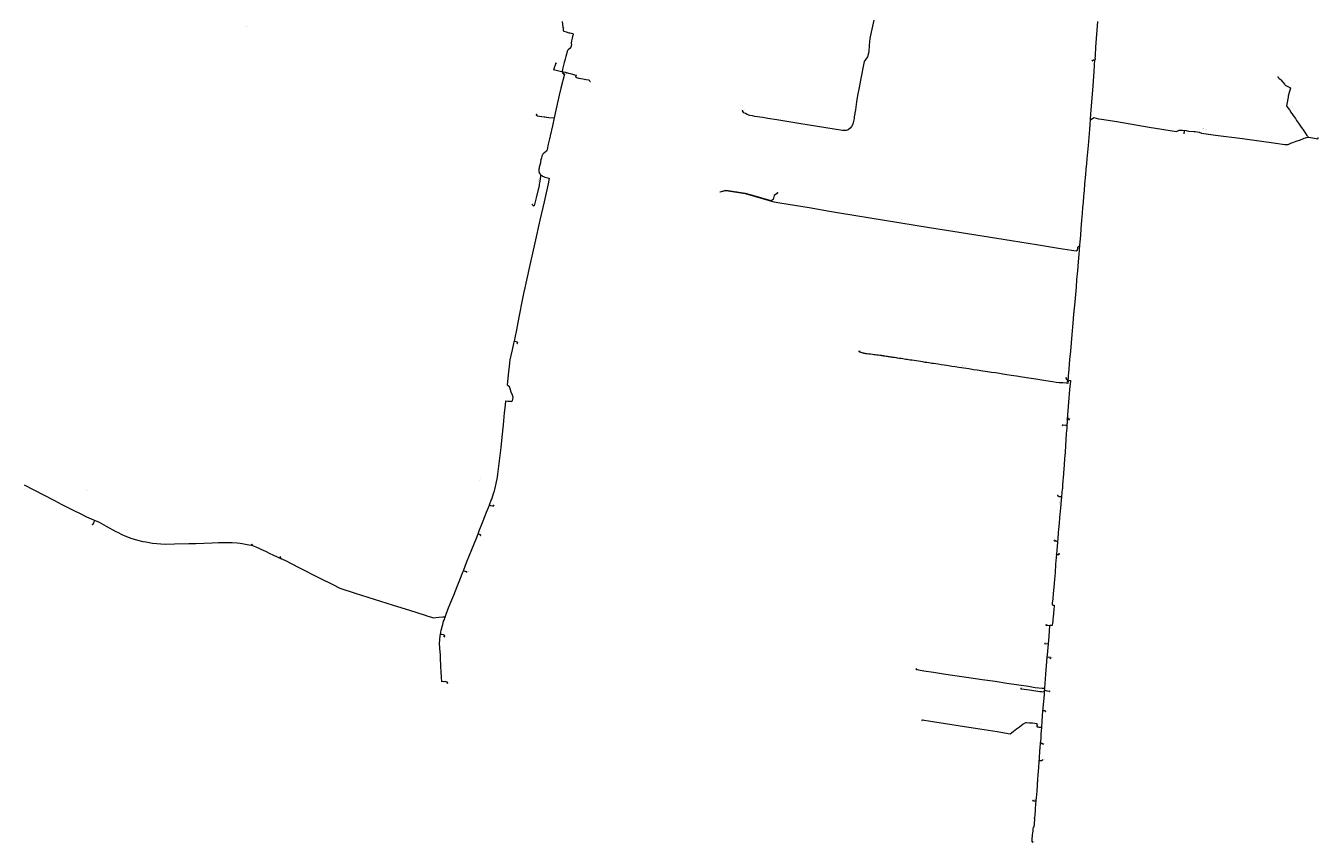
# Model space of a CAD drawing. Header units: metres. Extents: x 149823 to 166170, y 460676 to 475536.
# Tile 2 of 30: x 152318 to 155856, y 468751 to 470988. Entities that reach past the tile are written whole.
import ezdxf
from ezdxf.enums import TextEntityAlignment as Align
from ezdxf.lldxf.tags import DXFTag

# ---------------------------------------------------------------- set-up
doc = ezdxf.new("R2010")
doc.units = ezdxf.units.M
for name, color, linetype, lineweight in [('B-OI-RI-PERSLEIDING-G', 210, 'RI-PERS-SO', 18), ('B-OI-RI-PERSLEIDING-T30', 210, 'Continuous', 35), ('B-OI-RI-PERSLEIDING_PUTNUMMER-T50', 210, 'Continuous', 50), ('B-OI-RI-PERSLEIDING_RIOOLPUT_POMPPUT-S-250', 210, 'Continuous', 18)]:
    doc.layers.add(name, color=color, linetype=linetype, lineweight=lineweight)
doc.styles.add('NLCS-ISO-M250-T30', font='NLCS-ISO.ttf', dxfattribs={"height": 0.75})
doc.styles.add('NLCS-ISO-M250-T50', font='NLCS-ISO.ttf', dxfattribs={"height": 1.25})
doc.styles.get("Standard").update_dxf_attribs({"font": 'simplex.shx'})
tags = doc.linetypes.add('RI-PERS-SO', pattern='A,7,-2,["P",Standard,S=1.8,R=0,X=-0.5,Y=-0.9],-2,7,-2,[102,NLCS.SHX,S=1,R=180,X=0,Y=0],-2', length=22).pattern_tags.tags
tags[6] = DXFTag(74, 10)

# ---------------------------------------------------------------- blocks, each defined once
blk = doc.blocks.new('B-SRI-PUT_POMPPUT-SO')
for p, q in [((-2, -1), (0, 2)), ((0, 2), (2, -1)), ((2, -1), (-2, -1))]:
    blk.add_line(p, q)
blk.add_lwpolyline([(-2, -2), (2, -2), (2, 2), (-2, 2)], close=True)
blk.add_circle((0, 0), 2)

msp = doc.modelspace()

# ---------------------------------------------------------------- linework, layer by layer
at = {"layer": 'B-OI-RI-PERSLEIDING-G'}
for points in [[(153786, 470999.5), (153787.8, 470983.9), (153788.5, 470982.7), (153788.5, 470981.7), (153789.6, 470981.2), (153789.3, 470979.7), (153789.2, 470978), (153789.2, 470977.2), (153789.2, 470975.9), (153789.3, 470974.7), (153789.5, 470973.5), (153790.1, 470972.8), (153790.8, 470972.5), (153797.2, 470970.8), (153805, 470968.7), (153808.6, 470968), (153815.5, 470966.1), (153816.4, 470966), (153816.7, 470965.8), (153816.9, 470965.5), (153816.8, 470964.9), (153816.6, 470964.2), (153814.9, 470958.1), (153813.5, 470953.3), (153811.8, 470946.7), (153810.8, 470940.2), (153811.8, 470935.6), (153810.1, 470929.4), (153806.9, 470925.4), (153803.6, 470922.6), (153800.5, 470920.1), (153795.9, 470903.6), (153794.4, 470896.1), (153792.2, 470886.6), (153788.1, 470872.5), (153787, 470868.6), (153786.2, 470863.3), (153786.8, 470861.7), (153788, 470858.6), (153792.6, 470855.4), (153783, 470817.1), (153778.5, 470797.7), (153769.4, 470756.8), (153764.7, 470735.8), (153759.8, 470713.9), (153753.5, 470685.7), (153752.3, 470680.8), (153751.6, 470677.5), (153748.4, 470663.6), (153747, 470657.9), (153746.3, 470654.5), (153744.8, 470647.7), (153744.7, 470646), (153743.6, 470644), (153738.4, 470640.7), (153734.3, 470637.1), (153733, 470635.1), (153731.5, 470633.1), (153731.1, 470632.5), (153730.4, 470630.8), (153730.2, 470629.3), (153729.7, 470626.3), (153728.2, 470620.2), (153727.4, 470616.1), (153726.7, 470612.4), (153724.7, 470605.7), (153723.7, 470600.4), (153723.2, 470597.1), (153722.8, 470594.8), (153722.1, 470591.1), (153722.1, 470588), (153723.2, 470585.4), (153723.6, 470584.7), (153726.2, 470580.9), (153727.2, 470579.7), (153729.3, 470578.4), (153732.8, 470575.8), (153734.9, 470574.8), (153738.4, 470573.1), (153750.7, 470570.3), (153750.8, 470570.2), (153751, 470569.7), (153748.1, 470554.8), (153737, 470505.5), (153725.5, 470454.7), (153711.7, 470392.9), (153699.1, 470336.4), (153687, 470282.3), (153684.2, 470270.1), (153680.6, 470253.8), (153676.7, 470236.3), (153674, 470222), (153671.3, 470207.8), (153668.6, 470193.9), (153665, 470174.9), (153661.1, 470154.2), (153657.1, 470133.1), (153655, 470122.8)], [(154639.7, 471003.4), (154635.6, 470986.5), (154632.7, 470969.7), (154629.2, 470952.4), (154627.3, 470934.9), (154625.9, 470916.2), (154622.7, 470902.8), (154613.2, 470890.1), (154603.5, 470838.4), (154599.2, 470818.2), (154594.8, 470796.8), (154592.6, 470779), (154589.7, 470757.4), (154586.2, 470737.8), (154585.8, 470733.7), (154583.9, 470725.9), (154581.9, 470718.2), (154578.9, 470711.9), (154575, 470707.3), (154569.4, 470703), (154564.1, 470701.1), (154553.8, 470700.3), (154434.5, 470719.8), (154406.8, 470724.3), (154374.3, 470729.6), (154349.1, 470733.8), (154335.4, 470736), (154327.7, 470737.3), (154321.6, 470738.3), (154314.1, 470739.5), (154307.8, 470740.5), (154300.2, 470742.2), (154293.1, 470744.7), (154287.9, 470747.1), (154284, 470749.3), (154280.1, 470754.5)], [(155246.5, 470906.5), (155246.5, 470907.3), (155247.9, 470929.1), (155253.2, 470999.8)], [(153769.3, 470884.8), (153762.6, 470866.6)], [(155204, 470387.7), (155204.6, 470394.5), (155206.1, 470413.9), (155207.6, 470431.4), (155209.5, 470455), (155211.1, 470473.4), (155212.4, 470489.5), (155213.6, 470503.5), (155215, 470521), (155216.3, 470536.6), (155217.8, 470555), (155219.9, 470580.3), (155221.3, 470595.1), (155222.6, 470609.9), (155223.8, 470622.7), (155227.2, 470660.1), (155230.8, 470703.9), (155234.3, 470745.9), (155240.1, 470822.9), (155243.1, 470862.4), (155245.3, 470894.9), (155245.8, 470895.6), (155246.3, 470896.5), (155246.3, 470897.2), (155246.2, 470899.2), (155246.2, 470900.8), (155246.2, 470901.7), (155246.3, 470903.5), (155246.5, 470906.5)], [(155238.3, 470891.8), (155238.8, 470892.1), (155239.3, 470892.9), (155239.9, 470893.9), (155240.8, 470894.2), (155242.2, 470894.7), (155243.5, 470894.7), (155244.7, 470894.7), (155245.3, 470894.9)], [(153824.2, 470851.5), (153820.6, 470852.5), (153815.7, 470853.9), (153809.4, 470855.6), (153805, 470856.7), (153795.2, 470859.6), (153784.6, 470861.9), (153762.6, 470866.6)], [(153789.2, 470856.1), (153792.6, 470855.4)], [(153824.2, 470851.5), (153822.8, 470846.9)], [(153822.8, 470846.9), (153828.7, 470845.1), (153830.8, 470844.5), (153832.9, 470844.1), (153837.1, 470843.4), (153843.1, 470842.2), (153851.8, 470840.7), (153858.9, 470839.3), (153859.2, 470839.2), (153859.4, 470839.1), (153859.7, 470838.9), (153859.9, 470838.7), (153860.1, 470838.5), (153861.5, 470836.5), (153861.9, 470836.1), (153862.3, 470835.7), (153862.7, 470835.3), (153863.2, 470835), (153863.4, 470834.9), (153864, 470834.7)], [(155744.8, 470847.5), (155745.8, 470847.7), (155746.2, 470847.5), (155746.5, 470847.4), (155747, 470846.7), (155747.4, 470845.9), (155748.4, 470844.5), (155752.5, 470841.2), (155753.9, 470839.6), (155759.9, 470832.9), (155764.4, 470827.5), (155765.3, 470826.4), (155766.4, 470825.4), (155771.9, 470822.4), (155780.2, 470817.3), (155780.2, 470816.9), (155776.7, 470804.9), (155774.6, 470794.7), (155774.2, 470792), (155770.2, 470773), (155770, 470768.2), (155770.7, 470766.6), (155774.1, 470762.1), (155777.9, 470757), (155781.9, 470750.9), (155786.5, 470744.8), (155791.1, 470738.2), (155794, 470733.2), (155797.4, 470728.4), (155802.9, 470720.4), (155804.7, 470717.7), (155806.6, 470714.9), (155807.9, 470712.7), (155812.3, 470706.5), (155815.1, 470702.6), (155820.8, 470694), (155825.4, 470687.3), (155826.8, 470685.3), (155827.8, 470683.7), (155828.7, 470683.2), (155829.2, 470682.9), (155830.9, 470682.5)], [(153715.9, 470743.7), (153717.3, 470742.6), (153718.2, 470741.3), (153731, 470739.4), (153749.7, 470736.8), (153764.7, 470735.8)], [(155233, 470730), (155241.9, 470736.4), (155255.2, 470732.5), (155263.5, 470731.6), (155304.7, 470725), (155394, 470710), (155468.6, 470698.3), (155475.5, 470701.3), (155481.1, 470702), (155484.5, 470701.7), (155494.5, 470700.4), (155501.7, 470698.8), (155515.8, 470697.7), (155520, 470697.8), (155530.5, 470696.5), (155537.2, 470693.5), (155575.6, 470688.2), (155649, 470678.5), (155740.3, 470666), (155765.2, 470662.4), (155769.8, 470662.2), (155774, 470662.5), (155775.8, 470663.1), (155783.8, 470666.6), (155787, 470667.6), (155796.2, 470671.1), (155805, 470674.5), (155812.8, 470677.1), (155817.7, 470679.3), (155821.6, 470680.6), (155824.3, 470681.8), (155827.8, 470682.8), (155829.2, 470682.7), (155830.9, 470682.5), (155855.2, 470678), (155855.5, 470678.1), (155856, 470679.9), (155856.3, 470681.9)], [(155489.6, 470691.9), (155490.7, 470700.9)], [(153704.3, 470497.6), (153704.1, 470497), (153704.6, 470496.7), (153705.6, 470496), (153707, 470495.1), (153707.8, 470494.6), (153708.6, 470494.7), (153709.2, 470495.1), (153710.3, 470496.6), (153711.2, 470497.9), (153711.6, 470498.4), (153715.8, 470516.4), (153723.9, 470550.5), (153724.3, 470553.6), (153725.6, 470561.3), (153726.8, 470569.6), (153727.9, 470573.8), (153727.9, 470577), (153727.9, 470578.3), (153727.2, 470579.7)], [(154375.8, 470529.4), (154367, 470522.7), (154364.4, 470511.3), (154358.7, 470507.6), (154308.5, 470522.4), (154288.7, 470527.9), (154234.8, 470536.1), (154218.3, 470531.8)], [(155204, 470387.7), (155203.3, 470387.1), (155203, 470383.8), (155199.4, 470381.8), (155197.4, 470380), (155196.3, 470372.3), (155193.6, 470370.5), (155181.1, 470371.7), (155145.8, 470377.3), (155085.2, 470387.2), (155016.4, 470398.2), (154856.4, 470424.1), (154792, 470433.8), (154545.5, 470474.3), (154517.9, 470479), (154462.2, 470488.5), (154381.9, 470502.1), (154367, 470504.8), (154288.6, 470527.5), (154234.5, 470535.3), (154218.3, 470531.8)], [(155171.9, 470017.5), (155172.4, 470023.6), (155172.9, 470029.1), (155173.7, 470037.2), (155174.5, 470047.2), (155176.8, 470073), (155178.9, 470096.5), (155180.9, 470118.8), (155182.9, 470142), (155185.7, 470173), (155187.8, 470197.6), (155189.9, 470221.8), (155191.6, 470241.2), (155194.2, 470271.5), (155196, 470292.5), (155198, 470316.5), (155200.1, 470341.2), (155201.8, 470361.4), (155202.9, 470374.2), (155204, 470387.7)], [(153466.7, 469369.9), (153467.8, 469373.3), (153473.4, 469388.4), (153481.5, 469408.4), (153489.4, 469427.8), (153499, 469451.4), (153505.8, 469469.6), (153514.1, 469490.4), (153515.7, 469494.3), (153517, 469497.5), (153524.6, 469516.9), (153533, 469537.4), (153551.7, 469583.4), (153556.1, 469595.3), (153560.3, 469606.3), (153563, 469613.3), (153570.4, 469631.5), (153579.5, 469655.3), (153586.9, 469674.3), (153587.1, 469674.8), (153592.3, 469687.5), (153594, 469690.5), (153598.6, 469706.2), (153600.6, 469713.3), (153601.5, 469716.9), (153605.4, 469733.5), (153609, 469751), (153610.2, 469758.8), (153613.2, 469781.5), (153616, 469803), (153619.2, 469832.5), (153622.2, 469860.4), (153625.5, 469894.2), (153628.7, 469927.3), (153630.7, 469948.2), (153631.9, 469960.2), (153637.4, 469959.5), (153643.5, 469958.9), (153646.4, 469958.5), (153650.3, 469960.1), (153650.9, 469964.5), (153651.8, 469970.5), (153650.2, 469975.2), (153647.1, 469983.9), (153643.9, 469993), (153642.1, 469998), (153638.8, 470000.9), (153636.5, 470002.9), (153639.7, 470031.6), (153643.3, 470063.7), (153644.3, 470072.3), (153646.9, 470084.4), (153650.1, 470099.5), (153653.8, 470116.8), (153655, 470122.8)], [(153663.5, 470118), (153663.8, 470119.4), (153664.1, 470121.1), (153660.4, 470121.8), (153656.7, 470122.5), (153655, 470122.8)], [(155171.9, 470017.5), (155171.5, 470014.5), (155170.7, 470007.6), (155168.8, 470008.1), (155166.1, 470008.7), (155157.6, 470009), (155147.2, 470009.4), (155139.3, 470010.6), (155128.5, 470012.4), (155111.1, 470015.2), (155083, 470019.5), (155063.9, 470022.5), (155046, 470025.2), (155030.1, 470027.6), (155015.7, 470029.8), (155004.3, 470031.5), (154993, 470033.2), (154983.9, 470034.6), (154972.5, 470036.4), (154961.9, 470038), (154950.7, 470039.7), (154937.9, 470041.6), (154922.4, 470044), (154913, 470045.4), (154900, 470047.4), (154893.5, 470048.3), (154886.2, 470049.5), (154879.5, 470050.5), (154872.8, 470051.5), (154862.2, 470053.1), (154853.4, 470054.4), (154844.3, 470055.8), (154838.5, 470056.7), (154831.9, 470057.7), (154824.1, 470058.9), (154816.1, 470060.1), (154809.4, 470061.1), (154803, 470062.1), (154798.7, 470062.8), (154794.5, 470063.4), (154790.2, 470064.1), (154784.9, 470064.9), (154780.5, 470065.5), (154777.5, 470066), (154773.1, 470066.7), (154767.7, 470067.5), (154761.8, 470068.4), (154755.9, 470069.3), (154750, 470070.2), (154744.1, 470071.1), (154738.9, 470071.9), (154734.4, 470072.6), (154731, 470073.2), (154727.3, 470073.7), (154722.7, 470074.4), (154718.7, 470075), (154714.5, 470075.7), (154710.4, 470076.3), (154704.7, 470077.2), (154701.5, 470077.7), (154699.5, 470078), (154696.2, 470078.5), (154691.8, 470079.2), (154688.6, 470079.7), (154685.6, 470080.1), (154682.2, 470080.7), (154680.1, 470081), (154676.8, 470081.5), (154673.2, 470082), (154670.2, 470082.5), (154667.4, 470082.9), (154666.1, 470083.1), (154665.1, 470083.3), (154663, 470083.6), (154661.7, 470083.8), (154660.9, 470083.9), (154659.8, 470084), (154655.7, 470084.5), (154651.2, 470085.1), (154647, 470085.6), (154643.2, 470086.1), (154639.7, 470086.5), (154635.6, 470087), (154630.5, 470087.6), (154626.2, 470088.1), (154621.4, 470088.7), (154618.1, 470089.1), (154616, 470089.4), (154614.7, 470089.5), (154614.2, 470089.7), (154612.7, 470090.1), (154611, 470090.7), (154608.8, 470091.4), (154607.1, 470091.9), (154605, 470092.5), (154603, 470093.2), (154601.2, 470093.8), (154599.8, 470094.2), (154599.5, 470095.4)], [(155171.9, 470017.5), (155172.2, 470016.8), (155178.4, 470016), (155178.1, 470013.9), (155175.9, 469991.4), (155172.9, 469956.2), (155169.5, 469909.9), (155169.4, 469909.3), (155169.1, 469904.5), (155168.8, 469899), (155168.6, 469895.8), (155168.5, 469894.7), (155168.3, 469893), (155168.2, 469891.9), (155167.8, 469885.5), (155166.8, 469870.2), (155165.7, 469853.4), (155164.7, 469837.9), (155163.2, 469818.3), (155162.1, 469802.5), (155160.7, 469784.6), (155159.8, 469772.7), (155159.1, 469762.6), (155158.6, 469757.3), (155158.3, 469753.2), (155158, 469748.9), (155157.9, 469747), (155157.6, 469743.5), (155157.3, 469739.4), (155157.1, 469737.3), (155156.7, 469732.6), (155156.5, 469728.8), (155156.1, 469723.2), (155156, 469721.4), (155155.9, 469720.1), (155155.6, 469717.5), (155154.6, 469710.3), (155154.2, 469706.7), (155153.3, 469698), (155153.2, 469697.4), (155153.2, 469696.7), (155153.2, 469692.9), (155153, 469691.5), (155152.5, 469685.9), (155151.8, 469678.6), (155150.6, 469665.3), (155150, 469659.5), (155149.6, 469655.5), (155149.2, 469651.2), (155147.1, 469626.1), (155146.2, 469615.8), (155145.6, 469608), (155144.9, 469600), (155144.5, 469594.1), (155143.9, 469587.1), (155143.4, 469580.8), (155143, 469575.5), (155142.7, 469572.4), (155140.8, 469551.3), (155140.4, 469546.9), (155140.2, 469543.9), (155140, 469542), (155139.9, 469540.8), (155139.8, 469539.6), (155139, 469530.7), (155137.6, 469512.7), (155135.8, 469489.1), (155134.3, 469470.3), (155132.7, 469449.7), (155131, 469432.4), (155129.6, 469417.8), (155128.4, 469406.2), (155127.9, 469401), (155131, 469400.7), (155133.9, 469400.3), (155133.6, 469396.8), (155132.8, 469389.6), (155131.5, 469377.1), (155130.5, 469367.1), (155130, 469362.2), (155129.4, 469356.1), (155128.8, 469350.4), (155128.4, 469346.6), (155128.1, 469344.2), (155125.1, 469344.5), (155122, 469344.7)], [(155166.2, 470022.2), (155167, 470019.8), (155167.6, 470019.5), (155170.5, 470018.6), (155171.9, 470017.5)], [(155169.9, 470014.7), (155171.5, 470014.5)], [(155156.5, 469892.6), (155156.9, 469893.7), (155157.2, 469893.9), (155157.9, 469894), (155165, 469893.4), (155168.3, 469893)], [(155174.3, 469908.5), (155174.7, 469909), (155174.6, 469910.7), (155174.5, 469911.1), (155174.2, 469911.3), (155172, 469911.6), (155171.6, 469911.6), (155170.2, 469910.9), (155169.5, 469909.9)], [(152313.3, 469729.9), (152340, 469716), (152366.3, 469702.3), (152396.1, 469687), (152416.4, 469676.4), (152430.9, 469669), (152451.3, 469658.7), (152464.5, 469652.1), (152483.4, 469642.5), (152503.2, 469634), (152512.2, 469630.1), (152518.8, 469627.4), (152537.5, 469616.7), (152564, 469602.1), (152568.4, 469599.9), (152582.6, 469593), (152586.9, 469590.9), (152602.8, 469585), (152616.9, 469580), (152638.5, 469574.7), (152646.2, 469573.4), (152664.2, 469570.3), (152699.1, 469567.6), (152724.7, 469568), (152764.1, 469569), (152783, 469569.5), (152804.8, 469570.3), (152827.6, 469571.2), (152845.6, 469571.9), (152865.5, 469572.2), (152879.2, 469572.3), (152883.1, 469572), (152896.8, 469570.7), (152904.5, 469570), (152910.2, 469568.9), (152927.9, 469565.2), (152934.6, 469564.3), (152938.4, 469563.5), (152947.5, 469559.9), (152969.1, 469550.2), (152972.1, 469548.8), (152987.9, 469540.9), (152991.8, 469538.8), (153009.2, 469531.1), (153015.6, 469528.2), (153028.4, 469522.4), (153065.1, 469503.8), (153122.5, 469474.7), (153158.5, 469456.5), (153177.4, 469446.9), (153219.7, 469433.5), (153271.9, 469416.9), (153323.4, 469400.5), (153368, 469386.3), (153411.5, 469372.5), (153418.9, 469370.1), (153428.5, 469367.1), (153431.3, 469366.2), (153433.2, 469366), (153440, 469366.5), (153448.2, 469367.2), (153459.5, 469368.2), (153463.7, 469368.6), (153465.9, 469369.5), (153466.7, 469369.9)], [(155143.5, 469700.1), (155143.7, 469699.8), (155144, 469699.6), (155145.6, 469698.8), (155146.6, 469698.4), (155147.1, 469698.1), (155147.6, 469698.1), (155149, 469698), (155151, 469697.8), (155152.5, 469697.7), (155152.8, 469697.7), (155153.3, 469697.4)], [(153598.3, 469672.8), (153597.5, 469672.5), (153596.2, 469672.1), (153594.9, 469671.8), (153590.8, 469672.8), (153586.9, 469674.3)], [(152501, 469621.7), (152503, 469625.2), (152504.6, 469628.6), (152505.6, 469630.7), (152506.2, 469631.8), (152506.5, 469632.6)], [(153563.1, 469592), (153563, 469592.5), (153562.3, 469592.6), (153559.8, 469593.7), (153556.9, 469594.8), (153556.1, 469595.3)], [(155133.6, 469576.7), (155134.1, 469576.6), (155134.9, 469576.4), (155135.9, 469576.3), (155136.7, 469576.3), (155137.5, 469576.3), (155138.4, 469576.2), (155140.2, 469576), (155141.6, 469575.9), (155142.5, 469575.8), (155143, 469575.5)], [(152937.1, 469566.2), (152934.6, 469564.3)], [(155146.5, 469540.4), (155146.1, 469540.1), (155146, 469539.5), (155145.8, 469538.5), (155145.6, 469538.2), (155145.1, 469538), (155144.5, 469538), (155142.7, 469538.3), (155141.2, 469538.6), (155140.6, 469538.7), (155140.3, 469539), (155139.8, 469539.6)], [(153014.2, 469532.4), (153015.6, 469528.2)], [(153524.6, 469491.5), (153524.1, 469492), (153521.8, 469492.5), (153517.1, 469493.6), (153516, 469494), (153515.7, 469494.3)], [(153456.6, 469190.6), (153456.1, 469202.6), (153455.1, 469218.2), (153454.3, 469231.5), (153453.9, 469236.6), (153452.9, 469251.8), (153452.7, 469266.4), (153452.6, 469270.5), (153451, 469284.6), (153450.5, 469294.2), (153451.3, 469306.3), (153452.3, 469315.9), (153452.8, 469320.6), (153453.9, 469326.3), (153455.3, 469331.7), (153456.9, 469337.7), (153458.1, 469342), (153459.5, 469347.6), (153461.7, 469356), (153463.7, 469361.2), (153465, 469365), (153466.7, 469369.9)], [(155107.4, 469165.5), (155107.9, 469172.6), (155110.6, 469211.6), (155114.5, 469257.9), (155115, 469263.8), (155117.9, 469294.3), (155119.7, 469314.6), (155122, 469344.7)], [(155111.6, 469345.8), (155122, 469344.7)], [(153463.5, 469314.1), (153463.8, 469316.2), (153464, 469318.2), (153461.1, 469318.8), (153457.1, 469319.6), (153455, 469320.1), (153452.8, 469320.6)], [(155108.4, 469295.1), (155117.9, 469294.3)], [(155123.3, 469254.4), (155123.5, 469257.1), (155114.5, 469257.9)], [(154755.7, 469224.9), (154762.3, 469223.5), (154777, 469220.5), (154803, 469216.6), (154830.5, 469212.5), (154861.9, 469207.8), (154900, 469202.1), (154936.2, 469196.9), (154971.8, 469191.6), (155003.6, 469186.8), (155036.8, 469181.8), (155063.2, 469177.9), (155081.5, 469174.9), (155091.6, 469173.4), (155100.6, 469173.1), (155107.9, 469172.6)], [(153472.1, 469187.4), (153472.4, 469189.7), (153465.5, 469190.8), (153456.6, 469190.6)], [(155042.5, 469171.7), (155043.8, 469171.2), (155065.5, 469167.9), (155093.9, 469164), (155096.8, 469163.7), (155099.7, 469163.4), (155105.8, 469162.6), (155106.9, 469163.6), (155107.4, 469164.8)], [(155099.6, 469064.7), (155099.8, 469068.9), (155100, 469072.3), (155100.2, 469076.3), (155100.4, 469080.1), (155100.8, 469085.7), (155101.2, 469092.2), (155101.6, 469099.1), (155102.3, 469108.9), (155107, 469155.9), (155107.4, 469165.5)], [(155120.5, 469164.2), (155119.6, 469163.4), (155114.8, 469164.9), (155111.5, 469165.9), (155109, 469166.7), (155107.9, 469166.3), (155107.4, 469165.5)], [(155087.1, 469071.5), (155087.1, 469072.2), (155087.3, 469075.4), (155074.3, 469076.6), (155066, 469077.3), (155058, 469078), (155054.6, 469078.3), (155048.7, 469073.9), (155038.7, 469066.4), (155030.4, 469060.1), (155021.4, 469053.4), (155013.3, 469047.3), (154977.3, 469052.9), (154930.4, 469060.2), (154888, 469066.8), (154835.5, 469074.9), (154795.1, 469081.2), (154772, 469084.8)], [(155109.7, 469109.4), (155109.7, 469110), (155108.9, 469110.7), (155107.1, 469110.9), (155105.6, 469111.1), (155104.6, 469111.1), (155103.8, 469110.7), (155102.9, 469110.2), (155102.3, 469109.6)], [(155074.9, 468751.4), (155074.3, 468751.5), (155073.6, 468751.5), (155073.1, 468751.5), (155072.9, 468751.6), (155072.8, 468751.7), (155072.9, 468753), (155073.1, 468755.7), (155073.2, 468758.1), (155073.4, 468760.1), (155073.5, 468761.8), (155073.5, 468762.8), (155073.6, 468763.8), (155073.8, 468765.2), (155074, 468767.2), (155074.3, 468769.7), (155074.6, 468771.9), (155075, 468775.9), (155075.7, 468781.6), (155076.3, 468786.5), (155076.9, 468791.6), (155076.9, 468792), (155077.2, 468792.5), (155078, 468793.1), (155078.3, 468793.3), (155079.3, 468801.5), (155080.3, 468815.1), (155079.7, 468815.8), (155079.4, 468816.5), (155079.7, 468817.3), (155080.5, 468818.1), (155081.1, 468824.3), (155082.5, 468839.1), (155082.8, 468847.1), (155082.9, 468850.6), (155083.5, 468856.8), (155084.1, 468862.5), (155084.2, 468863.6), (155084.3, 468864.3), (155084.5, 468866.1), (155085.1, 468872.4), (155087, 468890.5), (155087.8, 468906.5), (155088.3, 468915), (155088.6, 468918.3), (155088.8, 468921.5), (155089.1, 468925.2), (155089.2, 468927.2), (155089.4, 468930.7), (155089.6, 468933.5), (155089.9, 468936.9), (155090.1, 468939.9), (155090.3, 468942.2), (155090.5, 468945.5), (155090.8, 468948.4), (155091.1, 468952.5), (155091.6, 468957.9), (155091.9, 468961.9), (155092.2, 468965.6), (155092.5, 468968.9), (155092.6, 468972), (155092.8, 468974.1), (155092.8, 468975.6), (155092.9, 468977.5), (155093.1, 468979.7), (155093.4, 468984.6), (155093.6, 468988.5), (155094, 468993.7), (155094.2, 468997.6), (155094.6, 469002.9), (155094.9, 469007.5), (155095.3, 469012.9), (155095.8, 469018.5), (155096.3, 469023.4), (155096.9, 469028.8), (155097.5, 469034.9), (155097.8, 469039.3), (155098.2, 469045.7), (155099.1, 469058.2), (155099.5, 469063.5), (155099.6, 469064.7)], [(155099.6, 469064.7), (155095.7, 469065.1), (155092.7, 469065.4), (155089.8, 469065.7), (155088.4, 469065.9), (155087.7, 469066), (155087.5, 469066.3), (155086.9, 469067), (155086.8, 469067.3), (155086.8, 469067.5), (155086.8, 469068.5), (155086.8, 469069.4), (155086.9, 469070), (155087.1, 469071.5)], [(155102.6, 469020.1), (155101.6, 469020.2), (155100.8, 469021), (155099.8, 469021.9), (155099.5, 469022.1), (155099.1, 469022), (155098.1, 469021.6), (155096.5, 469020.9), (155096, 469020.7)], [(155101.3, 468975.7), (155101, 468975.5), (155100.6, 468975), (155100.1, 468974.3), (155099.7, 468973.8), (155098.8, 468973.8), (155097, 468973.9), (155095.7, 468974.1), (155094.5, 468974.2), (155092.8, 468974.3)], [(155075.6, 468864.7), (155075.9, 468864.7), (155077.4, 468864.4), (155078.2, 468864.2), (155079.9, 468864), (155081.2, 468863.9), (155084.2, 468863.6)]]:
    msp.add_lwpolyline(points, dxfattribs=at)

# ---------------------------------------------------------------- block references
at = {"layer": 'B-OI-RI-PERSLEIDING_RIOOLPUT_POMPPUT-S-250', "xscale": 0.25, "yscale": 0.25, "zscale": 0.25}
for p in [(153789.6, 470981.2), (153769.3, 470884.8), (155238.3, 470891.9), (153789.2, 470856.1), (153715.8, 470743.7), (154280.1, 470754.5), (154280.1, 470754.5), (154375.8, 470529.4), (153704.2, 470497.7), (153663.5, 470118), (154599.5, 470095.4), (155166.1, 470022.2), (155169.9, 470014.7), (155156.5, 469892.7), (155174.4, 469908.6), (155143.5, 469700.1), (153598.3, 469672.8), (152501, 469621.7), (153563.1, 469592), (155133.6, 469576.7), (152937.1, 469566.2), (155146.4, 469540.4), (153014.2, 469532.4), (153524.6, 469491.5), (155111.6, 469345.8), (153463.5, 469314), (155108.4, 469295.1), (154755.7, 469224.9), (155123.3, 469254.4), (153472.1, 469187.3), (155042.5, 469171.8), (155120.5, 469164.2), (154772, 469084.8), (155109.7, 469109.4), (155087.1, 469071.5), (155102.6, 469020.1), (155101.3, 468975.7), (155075.5, 468864.7), (155074.9, 468751.4)]:
    msp.add_blockref('B-SRI-PUT_POMPPUT-SO', p, dxfattribs=at)

# ---------------------------------------------------------------- texts
at = {"layer": 'B-OI-RI-PERSLEIDING-T30', "style": 'NLCS-ISO-M250-T30'}
for s, rotation, p in [(' 63 Polyethyleen Rond', 1.1459, (152924.3, 470984.6)), (' 75 Polyethyleen Rond', 24.0642, (155242.2, 470892.4)), (' 63 Polyethyleen Rond', 69.9009, (153766.9, 470875.4)), (' 75 Polyethyleen Rond', 349.1138, (153790.7, 470854.8)), (' 63 Polyethyleen Rond', 346.249, (153793.2, 470858)), (' 63 Polyethyleen Rond', 73.3386, (153824.5, 470848.9)), (' 63 Polyethyleen Rond', 343.3842, (153843.1, 470839.9)), (' 50 Polyethyleen Rond', 297.5476, (155787, 470764.5)), (' 75 Polyethyleen Rond', 350.8327, (153740.1, 470738.8)), (' 63 Polyethyleen Rond', 83.0789, (155491.1, 470696.3)), (' 63 Polyethyleen Rond', 355.4163, (155544.6, 470705)), (' 75 Polyethyleen Rond', 85.3707, (155226.3, 470647)), (' 75 Polyethyleen Rond', 81.36, (153722, 470564.4)), (' 75 Polyethyleen Rond', 74.4845, (153716.7, 470538.4)), (' 63 Polyethyleen Rond', 358.8541, (154297, 470529.6)), (' 63 Polyethyleen Rond', 351.4056, (154711, 470458.8)), (' 75 Polyethyleen Rond', 84.7978, (155189, 470202.5)), (' 75 Polyethyleen Rond', 330.2062, (153658.8, 470119.5)), (' 75 Polyethyleen Rond', 351.9786, (154885.6, 470055.5)), (' 75 Polyethyleen Rond', 320.4659, (155168.4, 470019)), (' 75 Polyethyleen Rond', 353.1245, (155170.6, 470013.6)), (' 75 Polyethyleen Rond', 344.5301, (155171.6, 469908.3)), (' 75 Polyethyleen Rond', 1.7189, (155162.4, 469891.8)), (' 75 Polyethyleen Rond', 76.2034, (153561.8, 469746.1)), (' 75 Polyethyleen Rond', 340.5194, (152482.4, 469716.4)), (' 75 Polyethyleen Rond', 344.5301, (155148.1, 469697.8)), (' 75 Polyethyleen Rond', 85.9437, (155147.9, 469681)), (' 75 Polyethyleen Rond', 352.5515, (153592.5, 469672.5)), (' 75 Polyethyleen Rond', 63.5983, (152504.6, 469626.7)), (' 75 Polyethyleen Rond', 334.2169, (153559.2, 469592.7)), (' 75 Polyethyleen Rond', 352.5515, (155138.2, 469575.1)), (' 75 Polyethyleen Rond', 36.6693, (152936.4, 469564.4)), (' 75 Polyethyleen Rond', 6.3025, (155143.3, 469539)), (' 75 Polyethyleen Rond', 288.3803, (153013.9, 469530)), (' 75 Polyethyleen Rond', 342.2383, (153519.8, 469491.9)), (' 75 Polyethyleen Rond', 354.2704, (155116.7, 469344.3)), (' 75 Polyethyleen Rond', 328.4873, (153457.6, 469316.5)), (' 75 Polyethyleen Rond', 355.4163, (155113, 469293.7)), (' 75 Polyethyleen Rond', 86.5166, (153462.7, 469280.2)), (' 75 Polyethyleen Rond', 337.6546, (155118.5, 469255.3)), (' 75 Polyethyleen Rond', 85.3707, (155115.7, 469255)), (' 75 Polyethyleen Rond', 348.5408, (153464.2, 469188)), (' 75 Polyethyleen Rond', 351.4056, (154931.7, 469197.8)), (' 75 Polyethyleen Rond', 353.6975, (155074.9, 469167.3)), (' 75 Polyethyleen Rond', 354.2704, (155113.9, 469163.8)), (' 75 Polyethyleen Rond', 85.3707, (155104.5, 469115)), (' 75 Polyethyleen Rond', 358.2811, (155106, 469108.5)), (' 75 Polyethyleen Rond', 357.7082, (154929.5, 469077.1)), (' 75 Polyethyleen Rond', 331.3521, (155092.8, 469067.2)), (' 75 Polyethyleen Rond', 354.2704, (155099.2, 469019.4)), (' 75 Polyethyleen Rond', 9.1673, (155097.2, 468974)), (' 75 Polyethyleen Rond', 85.3707, (155088.2, 468908)), (' 75 Polyethyleen Rond', 352.5515, (155079.7, 468863.2))]:
    msp.add_text(s, height=0.75, rotation=rotation, dxfattribs=at).set_placement(p, align=Align.MIDDLE_CENTER)
at = {"layer": 'B-OI-RI-PERSLEIDING_PUTNUMMER-T50', "style": 'NLCS-ISO-M250-T50'}
for s, p in [('DG129', (153791.6, 470983.2)), ('DG145', (153771.3, 470886.8)), ('127DG02', (155240.3, 470893.9)), ('128DG03', (153791.2, 470858.1)), ('128DG01', (153717.8, 470745.7)), ('HG10', (154282.1, 470756.5)), ('DG117', (154377.8, 470531.4)), ('128DG02', (153706.2, 470499.7)), ('123DG01', (153665.5, 470120)), ('DG108', (154601.5, 470097.4)), ('126DG04', (155168.1, 470024.2)), ('HG08', (155171.9, 470016.7)), ('126DG03', (155158.5, 469894.7)), ('126DG06', (155176.4, 469910.6)), ('126DG02', (155145.5, 469702.1)), ('123DG02', (153600.3, 469674.8)), ('107DG04', (152503, 469623.7)), ('123DG03', (153565.1, 469594)), ('126DG01', (155135.6, 469578.7)), ('DG102', (152939.1, 469568.2)), ('126DG05', (155148.4, 469542.4)), ('DG109', (153016.2, 469534.4)), ('123DG04', (153526.6, 469493.5)), ('131DG11', (155113.6, 469347.8)), ('123DG05', (153465.5, 469316)), ('131DG10', (155110.4, 469297.1)), ('131DG06', (155125.3, 469256.4)), ('DG135', (154757.7, 469226.9)), ('123DG06', (153474.1, 469189.3)), ('131DG09', (155044.5, 469173.8)), ('131DG05', (155122.5, 469166.2)), ('DG125', (154774, 469086.8)), ('131DG04', (155111.7, 469111.4)), ('131DG08', (155089.1, 469073.5)), ('131DG03', (155104.6, 469022.1)), ('131DG02', (155103.3, 468977.7)), ('131DG07', (155077.5, 468866.7)), ('131DG01', (155076.9, 468753.4))]:
    msp.add_text(s, height=1.25, dxfattribs=at).set_placement(p, align=Align.MIDDLE_CENTER)
at = {"layer": 'B-OI-RI-PERSLEIDING_PUTNUMMER-T50', "insert": (154282.1, 470758.9), "char_height": 1.25, "width": 16.708, "attachment_point": 2, "style": 'NLCS-ISO-M250-T50'}
msp.add_mtext('HG10 - Haarbrug Zuid\\P60m3/h', dxfattribs=at)

doc.saveas('drawing.dxf')
